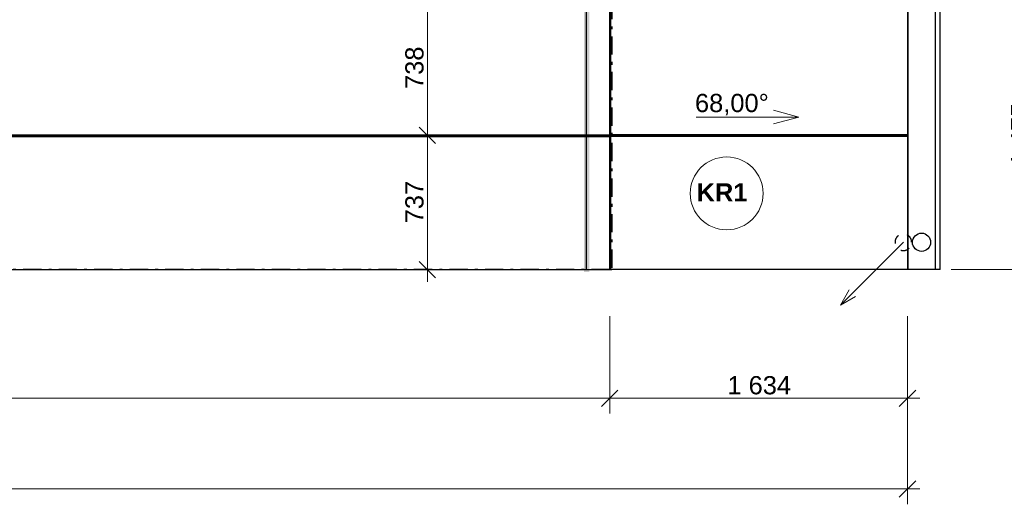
# Model space of a CAD drawing. Header units: millimetres. Extents: x 1793744 to 1819377, y -543298 to -528494.
# Tile 7 of 14: x 1808353 to 1813758, y -541833 to -539172. Entities that reach past the tile are written whole.
import ezdxf

# ---------------------------------------------------------------- set-up
doc = ezdxf.new("R2010")
doc.units = ezdxf.units.MM
doc.header["$MEASUREMENT"] = 0
for name, pattern in [('Wipeout_Contour', [1000, 0, -1000]), ('ČÁRA ČERCHOVANÁ 2', [195, 100, -40, 15, -40]), ('ČÁRA ČÁRKOVANÁ 1', [100, 50, -50])]:
    doc.linetypes.add(name, pattern=pattern)
for name, color, linetype in [('2 - KÓTA NS.2D', 7, 'Continuous'), ('2 - TEXT HLAVNÍ NS.2D', 7, 'Continuous'), ('2 - ČÁRA HLAVNÍ.2D', 7, 'Continuous'), ('4 - OBKLADY VNITŘNÍ.3D', 7, 'Continuous'), ('4 - PRVKY KLEMPÍŘSKÉ.3D', 7, 'Continuous'), ('4 - STŘEŠNÍ KRYTINA.3D', 7, 'Continuous'), ('Nové_2 - TEXT HLAVNÍ NS.2D', 7, 'Continuous'), ('Výplně - Povrchové', 7, 'Continuous'), ('Výplně – Řezové', 7, 'Continuous')]:
    doc.layers.add(name, color=color, linetype=linetype)
doc.styles.add('GENEROVANÝ_STYL_1', font='Arial.ttf')
doc.styles.add('GENEROVANÝ_STYL_2', font='Arial Bold.ttf')
doc.dimstyles.new('GENEROVANÝ_STYL__1', dxfattribs={"dimtxt": 100, "dimasz": 85.5, "dimexe": 0.18, "dimexo": 450, "dimgap": 0, "dimtad": 1, "dimtih": 1, "dimtoh": 1, "dimdec": 0, "dimzin": 0, "dimdsep": 46, "dimtxsty": 'GENEROVANÝ_STYL_1', "dimblk": 'ARROWHEAD_6', "dimblk1": 'ARROWHEAD_6', "dimblk2": 'ARROWHEAD_6', "dimcen": 0.09, "dimclrd": 256, "dimclre": 256, "dimclrt": 256, "dimazin": 0, "dimtfac": 1, "dimtdec": 4, "dimtmove": 0, "dimatfit": 3, "dimfxl": 1, "dimtolj": 1, "dimtzin": 0, "dimarcsym": 0})
doc.dimstyles.new('GENEROVANÝ_STYL__2', dxfattribs={"dimtxt": 100, "dimasz": 85.5, "dimexe": 0.18, "dimexo": 450, "dimgap": 0, "dimtad": 1, "dimdec": 0, "dimzin": 0, "dimdsep": 46, "dimtxsty": 'GENEROVANÝ_STYL_1', "dimblk": 'ARROWHEAD_6', "dimblk1": 'ARROWHEAD_6', "dimblk2": 'ARROWHEAD_6', "dimcen": 0.09, "dimclrd": 256, "dimclre": 256, "dimclrt": 256, "dimazin": 0, "dimtfac": 1, "dimtdec": 4, "dimtmove": 0, "dimatfit": 3, "dimfxl": 1, "dimtolj": 1, "dimtzin": 0, "dimarcsym": 0})

# ---------------------------------------------------------------- blocks, each defined once
blk = doc.blocks.new('Zeď_1', base_point=(1813256.5, -540544.2))
at = {"color": 254, "linetype": 'Wipeout_Contour', "lineweight": 0, "ltscale": 7565639.639788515}
blk.add_wipeout([(1813406.5, -540544.2), (1813406.5, -534644.2), (1813391.5, -534644.2), (1813391.5, -540544.2)], dxfattribs=at).dxf.layer = 'Výplně - Povrchové'
at = {"color": 254, "linetype": 'Wipeout_Contour', "lineweight": 0, "ltscale": 7565323.251603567}
blk.add_wipeout([(1813391.5, -540544.2), (1813391.5, -534644.2), (1813241.5, -534644.2), (1813241.5, -540544.2)], dxfattribs=at).dxf.layer = 'Výplně - Povrchové'
at = {"layer": '4 - PRVKY KLEMPÍŘSKÉ.3D', "color": 181, "linetype": 'Continuous', "lineweight": 30, "true_color": 0x9e3eff, "flags": 128}
for points in [[(1813406.5, -540544.2), (1813406.5, -534644.2)], [(1813406.5, -540544.2), (1813391.5, -540544.2)]]:
    blk.add_lwpolyline(points, dxfattribs=at)
at = {"color": 254, "linetype": 'Wipeout_Contour', "lineweight": 0, "ltscale": 7565006.863591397}
blk.add_wipeout([(1813241.5, -540544.2), (1813241.5, -534644.2), (1813226.5, -534644.2), (1813226.5, -540544.2)], dxfattribs=at).dxf.layer = 'Výplně - Povrchové'
at = {"layer": '4 - PRVKY KLEMPÍŘSKÉ.3D', "color": 181, "linetype": 'Continuous', "lineweight": 30, "true_color": 0x9e3eff, "flags": 128}
for points in [[(1813226.5, -534644.2), (1813226.5, -540544.2)], [(1813241.5, -540544.2), (1813226.5, -540544.2)], [(1813391.5, -540544.2), (1813241.5, -540544.2)]]:
    blk.add_lwpolyline(points, dxfattribs=at)
blk = doc.blocks.new('Střecha_1', base_point=(1813228.8, -540544.2))
at = {"layer": '4 - STŘEŠNÍ KRYTINA.3D', "color": 181, "linetype": 'Continuous', "lineweight": 30, "true_color": 0x9e3eff, "flags": 128}
for points in [[(1811592.5, -539069.2), (1811572.8, -539069.2), (1811547.4, -539069.2), (1811463, -539069.2)], [(1811463, -539069.2), (1811463, -540544.2)], [(1811592.5, -540544.2), (1811592.5, -539069.2)], [(1811593.4, -539069.2), (1811592.5, -539069.2)], [(1811593.4, -540544.2), (1811593.4, -539069.2)], [(1811593.4, -539069.2), (1813228.8, -539069.2)], [(1813228.8, -539069.2), (1813228.8, -540544.2)], [(1811463, -540544.2), (1811547.4, -540544.2), (1811572.8, -540544.2), (1811592.5, -540544.2)], [(1811593.4, -540544.2), (1811592.5, -540544.2)], [(1813228.8, -540544.2), (1811593.4, -540544.2)]]:
    blk.add_lwpolyline(points, dxfattribs=at)
blk = doc.blocks.new('Střecha_6', base_point=(1803379.4, -540544.2))
at = {"layer": '4 - STŘEŠNÍ KRYTINA.3D', "color": 7, "linetype": 'ČÁRA ČERCHOVANÁ 2', "lineweight": 30, "flags": 128}
for points in [[(1811592.4, -539069.2), (1811592.4, -540544.2)], [(1811602.7, -539069.2), (1811602.7, -540544.2)], [(1811592.4, -540544.2), (1803379.4, -540544.2)], [(1811592.4, -540544.2), (1811594.1, -540544.2), (1811597.3, -540544.2), (1811598.5, -540544.2), (1811602.7, -540544.2)]]:
    blk.add_lwpolyline(points, dxfattribs=at)
blk = doc.blocks.new('Čára_1', base_point=(1812067.3, -539706.7))
at = {"layer": 'Nové_2 - TEXT HLAVNÍ NS.2D', "color": 5, "linetype": 'Continuous', "lineweight": 0, "true_color": 0x1c1cff}
for p, q in [((1812630.3, -539706.7), (1812490.3, -539669.2)), ((1812067.3, -539706.7), (1812630.3, -539706.7)), ((1812630.3, -539706.7), (1812490.3, -539744.2))]:
    blk.add_line(p, q, dxfattribs=at)
blk = doc.blocks.new('*D64', base_point=(1118812.4, -1697940.5))
at = {"layer": '2 - KÓTA NS.2D', "color": 96, "linetype": 'Continuous', "lineweight": 0, "true_color": 0x007d00}
for p, q in [((1803379.4, -541335.1), (1803379.4, -540800.7)), ((1811592.4, -541335.1), (1811592.4, -540800.7)), ((1803379.4, -541250.7), (1811592.4, -541250.7))]:
    blk.add_line(p, q, dxfattribs=at)
at = {"layer": '2 - KÓTA NS.2D', "color": 96, "linetype": 'Continuous', "lineweight": 15, "true_color": 0x007d00}
for p, q in [((1803424.4, -541205.7), (1803334.4, -541295.7)), ((1811637.4, -541205.7), (1811547.4, -541295.7))]:
    blk.add_line(p, q, dxfattribs=at)
at = {"layer": '2 - KÓTA NS.2D', "color": 96, "lineweight": 0, "true_color": 0x007d00, "insert": (1807314.3, -541230.7), "char_height": 100, "attachment_point": 7, "style": 'GENEROVANÝ_STYL_1'}
blk.add_mtext('\\A1;{\\pql;\\fArial|b0|i0|c0|p0;\\W1.000000;8\xa0213}', dxfattribs=at)
blk = doc.blocks.new('ARROWHEAD_6')
at = {"color": 0, "linetype": 'Continuous', "lineweight": 0}
for p, q in [((0, 0), (-1, 0)), ((-0.5, -0.5), (0.5, 0.5))]:
    blk.add_line(p, q, dxfattribs=at)
blk = doc.blocks.new('*D65', base_point=(1118812.4, -1697940.5))
at = {"layer": '2 - KÓTA NS.2D', "color": 96, "linetype": 'Continuous', "lineweight": 0, "true_color": 0x007d00}
for p, q in [((1811592.4, -541335.1), (1811592.4, -540800.7)), ((1813226.5, -541335.1), (1813226.5, -540800.7)), ((1811592.4, -541250.7), (1813226.5, -541250.7)), ((1813226.5, -541250.7), (1813294, -541250.7))]:
    blk.add_line(p, q, dxfattribs=at)
at = {"layer": '2 - KÓTA NS.2D', "color": 96, "linetype": 'Continuous', "lineweight": 15, "true_color": 0x007d00}
for p, q in [((1811637.4, -541205.7), (1811547.4, -541295.7)), ((1813181.5, -541295.7), (1813271.5, -541205.7))]:
    blk.add_line(p, q, dxfattribs=at)
at = {"layer": '2 - KÓTA NS.2D', "color": 96, "lineweight": 0, "true_color": 0x007d00, "insert": (1812237.9, -541230.7), "char_height": 100, "attachment_point": 7, "style": 'GENEROVANÝ_STYL_1'}
blk.add_mtext('\\A1;{\\pql;\\fArial|b0|i0|c0|p0;\\W1.000000;1\xa0634}', dxfattribs=at)
blk = doc.blocks.new('*D66', base_point=(1118812.4, -1697940.5))
at = {"layer": '2 - KÓTA NS.2D', "color": 96, "linetype": 'Continuous', "lineweight": 0, "true_color": 0x007d00}
for p, q in [((1800428.9, -541833.3), (1800428.9, -541298.9)), ((1813226.5, -541833.3), (1813226.5, -541298.9)), ((1800361.4, -541748.9), (1800428.9, -541748.9)), ((1800428.9, -541748.9), (1813226.5, -541748.9)), ((1813226.5, -541748.9), (1813294, -541748.9))]:
    blk.add_line(p, q, dxfattribs=at)
at = {"layer": '2 - KÓTA NS.2D', "color": 96, "linetype": 'Continuous', "lineweight": 15, "true_color": 0x007d00}
for p, q in [((1800473.9, -541703.9), (1800383.9, -541793.9)), ((1813181.5, -541793.9), (1813271.5, -541703.9))]:
    blk.add_line(p, q, dxfattribs=at)
at = {"layer": '2 - KÓTA NS.2D', "color": 96, "lineweight": 0, "true_color": 0x007d00, "insert": (1806618, -541728.9), "char_height": 100, "attachment_point": 7, "style": 'GENEROVANÝ_STYL_1'}
blk.add_mtext('\\A1;{\\pql;\\fArial|b0|i0|c0|p0;\\W1.000000;12\xa0798}', dxfattribs=at)
blk = doc.blocks.new('*D67', base_point=(1118812.4, -1697940.5))
at = {"layer": '2 - KÓTA NS.2D', "color": 96, "linetype": 'Continuous', "lineweight": 15, "true_color": 0x007d00}
for p, q in [((1813871.2, -539024.2), (1813961.2, -539114.2)), ((1813871.2, -540499.2), (1813961.2, -540589.2))]:
    blk.add_line(p, q, dxfattribs=at)
at = {"layer": '2 - KÓTA NS.2D', "color": 96, "linetype": 'Continuous', "lineweight": 0, "true_color": 0x007d00}
for p, q in [((1814000.6, -539069.2), (1813466.2, -539069.2)), ((1813916.2, -540544.2), (1813916.2, -539069.2)), ((1814000.6, -540544.2), (1813466.2, -540544.2)), ((1813916.2, -540611.7), (1813916.2, -540544.2))]:
    blk.add_line(p, q, dxfattribs=at)
at = {"layer": '2 - KÓTA NS.2D', "color": 96, "lineweight": 0, "true_color": 0x007d00, "insert": (1813896.2, -539978.3), "char_height": 100, "attachment_point": 7, "rotation": 90, "style": 'GENEROVANÝ_STYL_1'}
blk.add_mtext('\\A1;{\\pql;\\fArial|b0|i0|c0|p0;\\W1.000000;1\xa0475}', dxfattribs=at)
blk = doc.blocks.new('*D72', base_point=(1118812.4, -1697940.5))
at = {"layer": '2 - KÓTA NS.2D', "color": 96, "linetype": 'Continuous', "lineweight": 15, "true_color": 0x007d00}
for p, q in [((1814464.4, -534689.2), (1814374.4, -534599.2)), ((1814374.4, -540499.2), (1814464.4, -540589.2))]:
    blk.add_line(p, q, dxfattribs=at)
at = {"layer": '2 - KÓTA NS.2D', "color": 96, "linetype": 'Continuous', "lineweight": 0, "true_color": 0x007d00}
for p, q in [((1814419.4, -534644.2), (1814419.4, -534576.7)), ((1814503.8, -534644.2), (1813969.4, -534644.2)), ((1814419.4, -540544.2), (1814419.4, -534644.2)), ((1814503.8, -540544.2), (1813969.4, -540544.2)), ((1814419.4, -540611.7), (1814419.4, -540544.2))]:
    blk.add_line(p, q, dxfattribs=at)
at = {"layer": '2 - KÓTA NS.2D', "color": 96, "lineweight": 0, "true_color": 0x007d00, "insert": (1814399.4, -537765.8), "char_height": 100, "attachment_point": 7, "rotation": 90, "style": 'GENEROVANÝ_STYL_1'}
blk.add_mtext('\\A1;{\\pql;\\fArial|b0|i0|c0|p0;\\W1.000000;5\xa0900}', dxfattribs=at)
blk = doc.blocks.new('*D83', base_point=(1118812.4, -1697940.5))
at = {"layer": '2 - KÓTA NS.2D', "color": 96, "linetype": 'Continuous', "lineweight": 0, "true_color": 0x007d00}
for p, q in [((1811041.1, -539807.3), (1810506.8, -539807.3)), ((1810591.1, -540544.2), (1810591.1, -539807.3)), ((1811041.1, -540544.2), (1810506.8, -540544.2)), ((1810591.1, -540611.7), (1810591.1, -540544.2))]:
    blk.add_line(p, q, dxfattribs=at)
at = {"layer": '2 - KÓTA NS.2D', "color": 96, "linetype": 'Continuous', "lineweight": 15, "true_color": 0x007d00}
for p, q in [((1810546.1, -539762.3), (1810636.1, -539852.3)), ((1810546.1, -540499.2), (1810636.1, -540589.2))]:
    blk.add_line(p, q, dxfattribs=at)
at = {"layer": '2 - KÓTA NS.2D', "color": 96, "lineweight": 0, "true_color": 0x007d00, "insert": (1810571.1, -540290.2), "char_height": 100, "attachment_point": 7, "rotation": 90, "style": 'GENEROVANÝ_STYL_1'}
blk.add_mtext('\\A1;{\\pql;\\fArial|b0|i0|c0|p0;\\W1.000000;737}', dxfattribs=at)
blk = doc.blocks.new('*D84', base_point=(1118812.4, -1697940.5))
at = {"layer": '2 - KÓTA NS.2D', "color": 96, "linetype": 'Continuous', "lineweight": 15, "true_color": 0x007d00}
for p, q in [((1810546.1, -539024.2), (1810636.1, -539114.2)), ((1810546.1, -539762.3), (1810636.1, -539852.3))]:
    blk.add_line(p, q, dxfattribs=at)
at = {"layer": '2 - KÓTA NS.2D', "color": 96, "linetype": 'Continuous', "lineweight": 0, "true_color": 0x007d00}
for p, q in [((1811041.1, -539069.2), (1810506.8, -539069.2)), ((1810591.1, -539807.3), (1810591.1, -539069.2)), ((1811041.1, -539807.3), (1810506.8, -539807.3))]:
    blk.add_line(p, q, dxfattribs=at)
at = {"layer": '2 - KÓTA NS.2D', "color": 96, "lineweight": 0, "true_color": 0x007d00, "insert": (1810571.1, -539552.7), "char_height": 100, "attachment_point": 7, "rotation": 90, "style": 'GENEROVANÝ_STYL_1'}
blk.add_mtext('\\A1;{\\pql;\\fArial|b0|i0|c0|p0;\\W1.000000;738}', dxfattribs=at)
blk = doc.blocks.new('Popiska_8', base_point=(1812234, -540326.4))
at = {"layer": '2 - TEXT HLAVNÍ NS.2D', "color": 5, "linetype": 'Continuous', "lineweight": 0, "true_color": 0x1c1cff, "flags": 128}
blk.add_lwpolyline([(1812434, -540125.9, 1), (1812034, -540125.9, 1)], format="xyb", close=True, dxfattribs=at)
at = {"layer": '2 - TEXT HLAVNÍ NS.2D', "color": 5, "lineweight": 0, "true_color": 0x1c1cff, "insert": (1812234, -540070.1), "char_height": 100, "attachment_point": 2, "style": 'GENEROVANÝ_STYL_2'}
blk.add_mtext('\\A1;{\\pqc;\\pt0,126000;\\fArial|b1|i0|c0|p0;\\W1.000000;KR1\\fArial|b1|i0|c0|p0;\\W1.000000;\\A1{\\H.66x;\\S^  ;}\\fArial|b1|i0|c0|p0;\\W1.000000;\\fArial|b1|i0|c0|p0;\\W1.000000;\\A1{\\H.66x;\\S^  ;}\\fArial|b1|i0|c0|p0;\\W1.000000; \\fArial|b1|i0|c0|p0;\\W1.000000;\\fArial|b1|i0|c0|p0;\\W1.000000;\\fArial|b1|i0|c0|p0;\\W1.000000;\\fArial|b1|i0|c0|p0;\\W1.000000;\\fArial|b1|i0|c0|p0;\\W1.000000;\\fArial|b1|i0|c0|p0;\\W1.000000;\\fArial|b1|i0|c0|p0;\\W1.000000;\\fArial|b1|i0|c0|p0;\\W1.000000;\\fArial|b1|i0|c0|p0;\\W1.000000;\\fArial|b1|i0|c0|p0;\\W1.000000;\\fArial|b1|i0|c0|p0;\\W1.000000;\\fArial|b1|i0|c0|p0;\\W1.000000;\\fArial|b1|i0|c0|p0;\\W1.000000;\\fArial|b1|i0|c0|p0;\\W1.000000;\\fArial|b1|i0|c0|p0;\\W1.000000;\\fArial|b1|i0|c0|p0;\\W1.000000;\\fArial|b1|i0|c0|p0;\\W1.000000;\\fArial|b1|i0|c0|p0;\\W1.000000;\\fArial|b1|i0|c0|p0;\\W1.000000;\\fArial|b1|i0|c0|p0;\\W1.000000;\\fArial|b1|i0|c0|p0;\\W1.000000;\\fArial|b1|i0|c0|p0;\\W1.000000;\\fArial|b1|i0|c0|p0;\\W1.000000;\\fArial|b1|i0|c0|p0;\\W1.000000;\\fArial|b1|i0|c0|p0;\\W1.000000;\\fArial|b1|i0|c0|p0;\\W1.000000;\\fArial|b1|i0|c0|p0;\\W1.000000;\\fArial|b1|i0|c0|p0;\\W1.000000;\\fArial|b1|i0|c0|p0;\\W1.000000;\\fArial|b1|i0|c0|p0;\\W1.000000;\\fArial|b1|i0|c0|p0;\\W1.000000;\\fArial|b1|i0|c0|p0;\\W1.000000;\\fArial|b1|i0|c0|p0;\\W1.000000;\\fArial|b1|i0|c0|p0;\\W1.000000;\\fArial|b1|i0|c0|p0;\\W1.000000;\\fArial|b1|i0|c0|p0;\\W1.000000;\\fArial|b1|i0|c0|p0;\\W1.000000;\\fArial|b1|i0|c0|p0;\\W1.000000;\\fArial|b1|i0|c0|p0;\\W1.000000;\\fArial|b1|i0|c0|p0;\\W1.000000;\\fArial|b1|i0|c0|p0;\\W1.000000;\\fArial|b1|i0|c0|p0;\\W1.000000;\\fArial|b1|i0|c0|p0;\\W1.000000;}', dxfattribs=at)
blk = doc.blocks.new('Trám_9', base_point=(1803376.9, -539807.3))
at = {"layer": '4 - PRVKY KLEMPÍŘSKÉ.3D', "color": 181, "linetype": 'Continuous', "lineweight": 30, "true_color": 0x9e3eff}
for p, q in [((1803376.9, -539804.8), (1811592.6, -539804.8)), ((1803376.9, -539807.3), (1811592.6, -539807.3)), ((1803376.9, -539813.7), (1811592.6, -539813.7))]:
    blk.add_line(p, q, dxfattribs=at)
blk = doc.blocks.new('Trám_10', base_point=(1811592.6, -539807.3))
at = {"layer": '4 - PRVKY KLEMPÍŘSKÉ.3D', "color": 181, "linetype": 'Continuous', "lineweight": 30, "true_color": 0x9e3eff}
for p, q in [((1813228.8, -539804.8), (1811592.6, -539804.8)), ((1811592.6, -539807.3), (1813228.8, -539807.3)), ((1813228.8, -539804.8), (1813228.8, -539813.7)), ((1813228.8, -539813.7), (1811592.6, -539813.7))]:
    blk.add_line(p, q, dxfattribs=at)
blk = doc.blocks.new('Čára_30', base_point=(1813203.8, -540394.2))
at = {"layer": '2 - ČÁRA HLAVNÍ.2D', "color": 5, "linetype": 'Continuous', "lineweight": 0, "true_color": 0x1c1cff}
for p, q in [((1813203.8, -540394.2), (1812858.2, -540739.8)), ((1812858.2, -540739.8), (1812906.5, -540656.2)), ((1812858.2, -540739.8), (1812941.9, -540691.5))]:
    blk.add_line(p, q, dxfattribs=at)

msp = doc.modelspace()

# ---------------------------------------------------------------- hatches: boundary and pattern name
at = {"layer": '4 - OBKLADY VNITŘNÍ.3D', "linetype": 'Continuous', "lineweight": 0}
msp.add_hatch(color=255, dxfattribs=at).paths.add_polyline_path([(1811377.2, -539100.3), (1811451.6, -539100.3), (1811451.6, -540557.9), (1811480.4, -540557.9), (1811480.4, -534669.2), (1811451.6, -534669.2), (1811391.5, -534669.2)])

# ---------------------------------------------------------------- linework, layer by layer
at = {"layer": '2 - ČÁRA HLAVNÍ.2D', "color": 7, "linetype": 'Continuous', "lineweight": 30}
for p, q in [((1811592.9, -540544.2), (1811592.9, -534637.5)), ((1811597.9, -540544.2), (1811597.9, -534637.5)), ((1803424.5, -540544.2), (1811541.5, -540544.2))]:
    msp.add_line(p, q, dxfattribs=at)

# ---------------------------------------------------------------- block references
at = {"layer": '2 - TEXT HLAVNÍ NS.2D', "color": 5, "linetype": 'Continuous', "lineweight": 0, "true_color": 0x1c1cff}
msp.add_blockref('Popiska_8', (1812234, -540326.4), dxfattribs=at)
at = {"layer": '4 - PRVKY KLEMPÍŘSKÉ.3D', "color": 7, "lineweight": 60}
msp.add_blockref('Zeď_1', (1813256.5, -540544.2), dxfattribs=at)
at = {"layer": '4 - PRVKY KLEMPÍŘSKÉ.3D', "color": 7, "lineweight": 30}
msp.add_blockref('Trám_9', (1803376.9, -539807.3), dxfattribs=at)
at = {"layer": '4 - STŘEŠNÍ KRYTINA.3D', "color": 181, "linetype": 'Continuous', "lineweight": 30, "true_color": 0x9e3eff}
msp.add_blockref('Střecha_6', (1803379.4, -540544.2), dxfattribs=at)
at = {"layer": 'Nové_2 - TEXT HLAVNÍ NS.2D', "color": 5, "linetype": 'Continuous', "lineweight": 0, "true_color": 0x1c1cff}
msp.add_blockref('Čára_1', (1812067.3, -539706.7), dxfattribs=at)

# ---------------------------------------------------------------- texts
at = {"layer": 'Nové_2 - TEXT HLAVNÍ NS.2D', "color": 5, "linetype": 'Continuous', "lineweight": 0, "true_color": 0x1c1cff, "insert": (1812465.3, -539579.6), "char_height": 100, "attachment_point": 3, "rotation": 0, "style": 'GENEROVANÝ_STYL_1'}
msp.add_mtext('\\A1;{\\pqr;\\fArial|b0|i0|c0|p0;\\W1.000000;68,00°}', dxfattribs=at)

# ---------------------------------------------------------------- dimensions: what is measured, and where the dimension line sits
at = {"layer": '2 - KÓTA NS.2D', "color": 96, "linetype": 'Continuous', "lineweight": 0, "true_color": 0x007d00}
for base, p1, p2, picture, middle in [((1810591.1, -539069.2), (1811592.6, -539807.3), (1811592.4, -539069.2), '*D84', (1810521.1, -539434.9)), ((1810591.1, -539807.3), (1811592.4, -540544.2), (1811592.6, -539807.3), '*D83', (1810521.1, -540172.4))]:
    dim = msp.add_linear_dim(base=base, p1=p1, p2=p2, angle=90, dimstyle='GENEROVANÝ_STYL__2', dxfattribs=at)
    dim.commit()
    dim.dimension.update_dxf_attribs({"geometry": picture, "text_midpoint": middle, "dimtype": 160, "text_rotation": 90})
for base, p1, p2, picture, middle in [((1811592.4, -541250.7), (1803379.4, -540544.2), (1811592.4, -540544.2), '*D64', (1807490.9, -541180.7)), ((1813226.5, -541748.9), (1800428.9, -541250.7), (1813226.5, -541250.7), '*D66', (1806833.8, -541678.9))]:
    dim = msp.add_linear_dim(base=base, p1=p1, p2=p2, dimstyle='GENEROVANÝ_STYL__1', dxfattribs=at)
    dim.commit()
    dim.dimension.update_dxf_attribs({"geometry": picture, "text_midpoint": middle, "dimtype": 160})

# ---------------------------------------------------------------- next in the draw order: linework, layer by layer
at = {"layer": '2 - ČÁRA HLAVNÍ.2D', "color": 181, "linetype": 'Continuous', "lineweight": 30, "true_color": 0x9e3eff}
for p, q in [((1813228.8, -540544.2), (1813228.8, -534644.2)), ((1813378.8, -534644.2), (1813378.8, -540544.2)), ((1813378.8, -540544.2), (1813228.8, -540544.2))]:
    msp.add_line(p, q, dxfattribs=at)
msp.add_circle((1813303.8, -540394.2), 50, dxfattribs=at)
at = {"layer": 'Výplně – Řezové', "color": 181, "linetype": 'ČÁRA ČÁRKOVANÁ 1', "lineweight": 30, "true_color": 0x9e3eff, "flags": 128}
msp.add_lwpolyline([(1813249.4, -540393.5, 1), (1813158.2, -540395, 1)], format="xyb", close=True, dxfattribs=at)

# ---------------------------------------------------------------- next in the draw order: block references
at = {"layer": '2 - ČÁRA HLAVNÍ.2D', "color": 5, "linetype": 'Continuous', "lineweight": 0, "true_color": 0x1c1cff}
msp.add_blockref('Čára_30', (1813203.8, -540394.2), dxfattribs=at)
at = {"layer": '4 - PRVKY KLEMPÍŘSKÉ.3D', "color": 7, "lineweight": 30}
msp.add_blockref('Trám_10', (1811592.6, -539807.3), dxfattribs=at)
at = {"layer": '4 - STŘEŠNÍ KRYTINA.3D', "color": 181, "linetype": 'Continuous', "lineweight": 30, "true_color": 0x9e3eff}
msp.add_blockref('Střecha_1', (1813228.8, -540544.2), dxfattribs=at)

# ---------------------------------------------------------------- next in the draw order: dimensions: what is measured, and where the dimension line sits
at = {"layer": '2 - KÓTA NS.2D', "color": 96, "linetype": 'Continuous', "lineweight": 0, "true_color": 0x007d00}
for base, p2, picture, middle in [((1814419.4, -534644.2), (1813228.8, -534644.2), '*D72', (1814349.4, -537589.2)), ((1813916.2, -539069.2), (1813228.8, -539069.2), '*D67', (1813846.2, -539801.7))]:
    dim = msp.add_linear_dim(base=base, p1=(1813228.8, -540544.2), p2=p2, angle=90, dimstyle='GENEROVANÝ_STYL__2', dxfattribs=at)
    dim.commit()
    dim.dimension.update_dxf_attribs({"geometry": picture, "text_midpoint": middle, "dimtype": 160, "text_rotation": 90})
dim = msp.add_linear_dim(base=(1813226.5, -541250.7), p1=(1811592.4, -540544.2), p2=(1813226.5, -540544.2), dimstyle='GENEROVANÝ_STYL__1', dxfattribs=at)
dim.commit()
dim.dimension.update_dxf_attribs({"geometry": '*D65', "text_midpoint": (1812414.5, -541180.7), "dimtype": 160})

doc.saveas('drawing.dxf')
